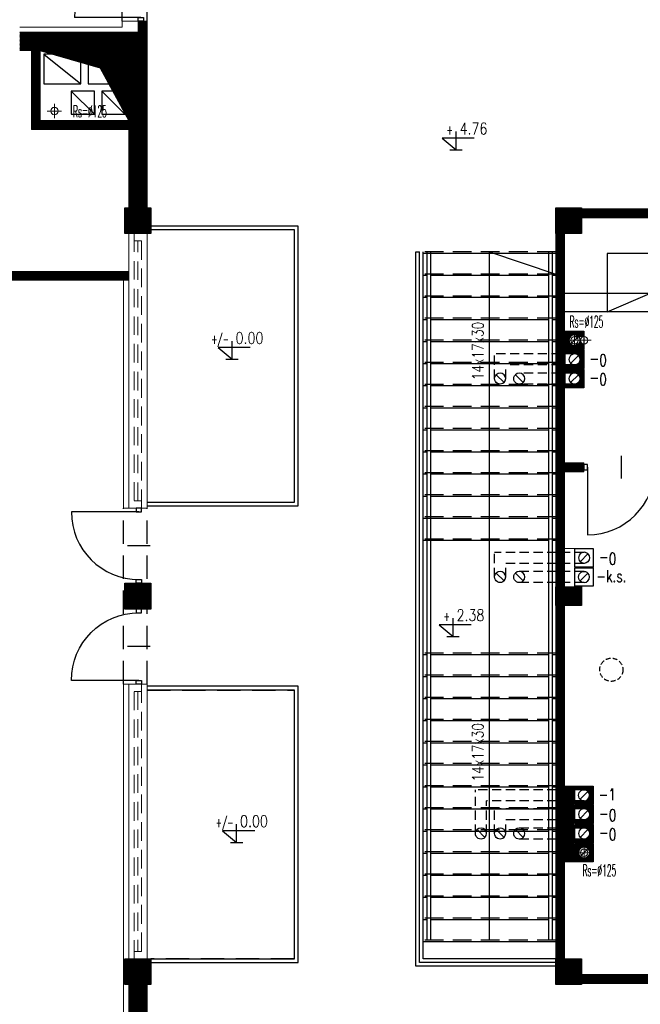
# Model space of a CAD drawing. Header units: inches. Extents: x 27484 to 71626, y -45113 to 39.
# Tile 175 of 256: x 32884 to 33727, y -24969 to -23632. Entities that reach past the tile are written whole.
import ezdxf
from ezdxf.enums import TextEntityAlignment as Align

# ---------------------------------------------------------------- set-up
doc = ezdxf.new("R2010")
doc.units = ezdxf.units.IN
doc.header["$LTSCALE"] = 50
doc.header["$MEASUREMENT"] = 0
for name, pattern in [('DASHED', [0.75, 0.5, -0.25]), ('DASHED2', [9.525, 6.35, -3.175]), ('HIDDEN', [0.375, 0.25, -0.125])]:
    doc.linetypes.add(name, pattern=pattern)
for name, color, linetype in [('0-KOTEW-POZ', 7, 'Continuous'), ('A-rdzenie zelbetowe', 6, 'Continuous'), ('B-IKS', 4, 'Continuous'), ('B-IWE', 2, 'Continuous'), ('B-IWE-KAN', 7, 'Continuous'), ('KOTEW-POZ-OPIS', 2, 'Continuous'), ('KOTEW-POZ-OPIS1', 7, 'Continuous'), ('przebicia', 252, 'Continuous'), ('przebicia w scianach', 2, 'HIDDEN'), ('R-MET-IWE', 2, 'Continuous'), ('R-MET-POZ', 7, 'Continuous'), ('R-MET-POZ-OPIS', 2, 'Continuous'), ('rz_wentylacja', 10, 'Continuous'), ('S-DRZ-', 7, 'Continuous'), ('S-DRZ-O', 7, 'Continuous'), ('S-DRZ-SKRZYD', 5, 'Continuous'), ('S-DRZ-WEGAR', 7, 'Continuous')]:
    doc.layers.add(name, color=color, linetype=linetype)
for name, color, linetype, lineweight in [('0-OPISY', 165, 'Continuous', 18), ('A-PRZERYW', 7, 'DASHED2', 18), ('A-SCIANY', 5, 'Continuous', 18), ('A-SLUSARKA', 4, 'Continuous', 13), ('A-WID', 1, 'Continuous', 9), ('A-ść. istn.', 8, 'Continuous', 0), ('B-IWE-KS', 7, 'Continuous', 20), ('mat', 7, 'Continuous', 9), ('R-MET-DRZ', 7, 'Continuous', 15)]:
    doc.layers.add(name, color=color, linetype=linetype, lineweight=lineweight)
doc.styles.add('MET_POZ', font='SIMPLEX')
doc.styles.get("Standard").update_dxf_attribs({"font": 'romans.shx'})
doc.styles.add('TOM', font='simplex.shx', dxfattribs={"width": 0.8, "height": 50})
pattern_1 = [(45, (31560.1443, -34930.5661), (-0.88388348, 0.88388348), [])]

# ---------------------------------------------------------------- blocks, each defined once
blk = doc.blocks.new('M-POZ10')
at = {"layer": '0-KOTEW-POZ'}
blk.add_line((-0.133, 0), (0.133, 0), dxfattribs=at)
blk.add_lwpolyline([(0.392, 0.253), (-0.3, 0.253), (0, 0), (0, 0.393)], dxfattribs=at)
at = {"layer": 'KOTEW-POZ-OPIS', "style": 'MET_POZ', "width": 0.6}
blk.add_attdef('+/-', text='', height=0.2, dxfattribs=at).set_placement((-0.068, 0.334), align=Align.RIGHT)
at = {"layer": 'KOTEW-POZ-OPIS', "style": 'MET_POZ', "width": 0.8}
blk.add_attdef('H', (0.075, 0.334), '', height=0.25, dxfattribs=at)
at = {"layer": 'KOTEW-POZ-OPIS1', "style": 'MET_POZ', "oblique": 5, "width": 0.8}
blk.add_attdef('TXT', text='', height=0.2, dxfattribs=at).set_placement((0.075, 0.629), align=Align.CENTER)
at = {"layer": 'KOTEW-POZ-OPIS1', "style": 'MET_POZ'}
blk.add_attdef('XH', (0.075, 0.031), '', height=0.2, dxfattribs=at)
blk = doc.blocks.new('D150')
at = {"layer": 'S-DRZ-'}
for centre, radius, start, end in [((-50, 0), 50, 270, 0), ((90, 0), 90, 180, 270)]:
    blk.add_arc(centre, radius, start, end, dxfattribs=at)
at = {"layer": 'S-DRZ-O'}
blk.add_line((0, 15.1), (0, -15.1), dxfattribs=at)
at = {"layer": 'S-DRZ-SKRZYD'}
for p, q in [((-50, 0), (-50, -50)), ((90, 0), (90, -90))]:
    blk.add_line(p, q, dxfattribs=at)
at = {"layer": 'S-DRZ-WEGAR'}
for points in [[(-50, -3.5), (-55, -3.5), (-55, 3.5), (-50, 3.5)], [(95, -3.5), (90, -3.5), (90, 3.5), (95, 3.5)]]:
    blk.add_lwpolyline(points, close=True, dxfattribs=at)
blk = doc.blocks.new('D90-L-DL')
at = {"layer": 'S-DRZ-'}
blk.add_arc((-45, 0), 90, 270, 0, dxfattribs=at)
at = {"layer": 'S-DRZ-O'}
blk.add_line((0, 15.1), (0, -15.1), dxfattribs=at)
at = {"layer": 'S-DRZ-SKRZYD'}
blk.add_line((-45, 0), (-45, -90), dxfattribs=at)
at = {"layer": 'S-DRZ-WEGAR'}
for points in [[(-50, -3.5), (-45, -3.5), (-45, 3.5), (-50, 3.5)], [(45, 3.5), (50, 3.5), (50, -3.5), (45, -3.5)]]:
    blk.add_lwpolyline(points, close=True, dxfattribs=at)
blk = doc.blocks.new('A$C07123322')
at = {"layer": 'A-SLUSARKA', "xscale": 1.020000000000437, "yscale": 1.020000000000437, "zscale": 1.020000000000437, "rotation": 270}
blk.add_blockref('D90-L-DL', (40.6, -45.9), dxfattribs=at)
blk = doc.blocks.new('IWE-KS')
at = {"layer": 'B-IWE-KS'}
for p, q in [((9.7, 0), (-9.7, 0)), ((0, -9.7), (0, 9.7))]:
    blk.add_line(p, q, dxfattribs=at)
blk.add_circle((0, 0), 5, dxfattribs=at)
at = {"layer": 'R-MET-IWE', "oblique": -180, "text_generation_flag": 6, "width": 0.464286}
blk.add_attdef('NR', text='', height=14.1, rotation=180, dxfattribs=at).set_placement((19.9, -0.1), align=Align.MIDDLE)
blk = doc.blocks.new('IWE0W')
at = {"layer": 'B-IWE-KAN'}
blk.add_lwpolyline([(0.854, 0.854, -1), (0.146, 0.146), (0.854, 0.854, 1), (0.146, 0.146)], format="xyb", dxfattribs=at)
blk = doc.blocks.new('IWE0W011')
at = {"layer": 'B-IWE'}
blk.add_lwpolyline([(0, 0), (25, 0), (25, 25), (0, 25), (0, 0)], dxfattribs=at)
at = {"xscale": 15, "yscale": 15, "zscale": 15}
blk.add_blockref('IWE0W', (5, 5), dxfattribs=at)
at = {"layer": 'R-MET-IWE', "width": 0.75}
blk.add_attdef('NR', text='', height=9.5, dxfattribs=at).set_placement((12.5, 37), align=Align.MIDDLE)

msp = doc.modelspace()

# ---------------------------------------------------------------- hatches: boundary and pattern name
at = {"layer": 'A-ść. istn.', "ltscale": 0.1}
h = msp.add_hatch(dxfattribs=at)
h.set_pattern_fill('ANSI31', color=256, scale=10)
h.set_pattern_definition(pattern_1)
h.paths.add_polyline_path([(33044.98246, -23661.46968), (33032.48246, -23661.46968), (33032.48246, -23673.96968), (33032.48246, -23793.96968), (33032.48246, -23887.46968), (33044.98246, -23887.46968)])
h.paths.add_polyline_path([(33044.98246, -23661.46968), (33044.98246, -23648.96968), (33032.48246, -23648.96968), (33032.48246, -23661.46968)])
h.paths.add_polyline_path([(33044.98246, -23661.46968), (33057.48246, -23661.46968), (33057.48246, -23633.96968), (33045.48246, -23633.96968), (33045.48246, -23648.96968), (33044.98246, -23648.96968)])
h.paths.add_polyline_path([(33044.98246, -23661.46968), (33044.98246, -23887.46968), (33057.48246, -23887.46968), (33057.48246, -23661.46968)])
h = msp.add_hatch(dxfattribs=at)
h.set_pattern_fill('ANSI31', color=256, scale=10)
h.set_pattern_definition(pattern_1)
h.paths.add_polyline_path([(32912.48246, -23648.96968), (32884.48246, -23648.96968), (32884.48246, -23661.46968), (32912.48246, -23661.46968)])
h.paths.add_polyline_path([(32912.48246, -23661.46968), (32884.48246, -23661.46968), (32884.48246, -23665.03968), (32884.48246, -23673.96968), (32900.48246, -23673.96968), (32900.48246, -23780.96968), (32929.85865, -23780.96968), (32928.28692, -23768.96968), (32912.48246, -23768.96968), (32912.48246, -23673.96968)])
h.paths.add_polyline_path([(33032.48246, -23648.96968), (32912.48246, -23648.96968), (32912.48246, -23661.46968), (33032.48246, -23661.46968)])
h.paths.add_polyline_path([(33032.48246, -23661.46968), (32912.48246, -23661.46968), (32912.48246, -23673.96968), (33032.48246, -23673.96968)])
h.paths.add_polyline_path([(33032.48246, -23768.96968), (32938.34268, -23768.96968), (32939.91028, -23780.96968), (33032.48246, -23780.96968)])
h.paths.add_polyline_path([(32938.34268, -23768.96968), (32928.28692, -23768.96968), (32929.85865, -23780.96968), (32939.91028, -23780.96968)])
h = msp.add_hatch(dxfattribs=at)
h.set_pattern_fill('ANSI31', color=256, scale=10)
h.set_pattern_definition(pattern_1)
h.paths.add_polyline_path([(33647.48246, -23888.96968), (33647.48246, -23900.96968), (33832.48246, -23900.96968), (33832.48246, -23868.46968), (33820.48246, -23868.46968), (33820.48246, -23888.96968)])
h = msp.add_hatch(dxfattribs=at)
h.set_pattern_fill('ANSI31', color=256, scale=10)
h.set_pattern_definition(pattern_1)
h.paths.add_polyline_path([(33027.48246, -24397.46968), (33062.48246, -24397.46968), (33062.48246, -24432.46968), (33027.48246, -24432.46968)])
h.paths.add_polyline_path([(33027.48246, -24907.46968), (33062.48246, -24907.46968), (33062.48246, -24942.46968), (33027.48246, -24942.46968)])
h.paths.add_polyline_path([(33027.48246, -23887.46968), (33062.48246, -23887.46968), (33062.48246, -23922.46968), (33027.48246, -23922.46968)])
h = msp.add_hatch(dxfattribs=at)
h.set_pattern_fill('ANSI31', color=256, scale=10)
h.set_pattern_definition(pattern_1)
h.paths.add_polyline_path([(33612.48246, -23887.46968), (33647.48246, -23887.46968), (33647.48246, -23922.46968), (33612.48246, -23922.46968)])
h = msp.add_hatch(dxfattribs=at)
h.set_pattern_fill('ANSI31', color=256, scale=10)
h.set_pattern_definition(pattern_1)
h.paths.add_polyline_path([(33624.48246, -24053.96968), (33612.48246, -24053.96968), (33612.48246, -24402.46968), (33624.48246, -24402.46968), (33624.48246, -24337.46968), (33624.48246, -24245.96968), (33624.98246, -24245.96968), (33624.98246, -24233.96968), (33624.48246, -24233.96968)])
h.paths.add_polyline_path([(33624.48246, -23922.46968), (33612.48246, -23922.46968), (33612.48246, -24028.96968), (33624.48246, -24028.96968)])
h = msp.add_hatch(dxfattribs=at)
h.set_pattern_fill('ANSI31', color=256, scale=10)
h.set_pattern_definition(pattern_1)
h.paths.add_polyline_path([(32384.98246, -23985.96968), (32384.98246, -23973.96968), (32257.48246, -23973.96968), (32257.48246, -23985.96968)])
h.paths.add_polyline_path([(33025.48246, -23985.96968), (33032.48246, -23985.96968), (33032.48246, -23973.96968), (32384.98246, -23973.96968), (32384.98246, -23985.96968)])
h = msp.add_hatch(dxfattribs=at)
h.set_pattern_fill('ANSI31', color=256, scale=10)
h.set_pattern_definition(pattern_1)
h.paths.add_polyline_path([(33624.48246, -24028.96968), (33612.48246, -24028.96968), (33612.48246, -24053.96968), (33624.48246, -24053.96968)])
edge = h.paths.add_edge_path()
edge.add_line((33650.48246, -24054.96968), (33625.48246, -24054.96968))
edge.add_line((33625.48246, -24054.96968), (33625.48246, -24079.96968))
edge.add_line((33625.48246, -24079.96968), (33650.48246, -24079.96968))
edge.add_line((33650.48246, -24079.96968), (33650.48246, -24072.44462))
edge.add_ellipse((33650.98246, -24067.46968), major_axis=(-3.53553, 3.53553), ratio=1, start_angle=405, end_angle=489.26082951, ccw=False)
edge.add_line((33645.98246, -24067.46968), (33645.48246, -24067.46968))
edge.add_arc((33637.98246, -24067.46968), 7.5, -135, 0, ccw=False)
edge.add_arc((33637.98246, -24067.46968), 7.5, 45, 225, ccw=False)
edge.add_arc((33637.98246, -24067.46968), 7.5, 42.00782174, 45, ccw=False)
edge.add_line((33643.55536, -24062.45044), (33650.48246, -24062.45044))
edge.add_line((33650.48246, -24062.45044), (33650.48246, -24054.96968))
h.paths.add_polyline_path([(33650.48246, -24080.96968), (33637.48246, -24080.96968), (33637.48246, -24085.96968), (33637.98246, -24085.96968, -0.1989123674), (33643.28576, -24088.16638, -0.6681786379), (33637.98246, -24100.96968), (33637.48246, -24100.96968), (33637.48246, -24105.96968), (33650.48246, -24105.96968)])
h.paths.add_polyline_path([(33637.48246, -24080.96968), (33625.48246, -24080.96968), (33625.48246, -24085.96968), (33637.48246, -24085.96968)])
h.paths.add_polyline_path([(33637.48246, -24100.96968), (33625.48246, -24100.96968), (33625.48246, -24105.96968), (33637.48246, -24105.96968)])
h.paths.add_polyline_path([(33637.48246, -24106.96968), (33625.48246, -24106.96968), (33625.48246, -24111.96968), (33637.48246, -24111.96968)])
h.paths.add_polyline_path([(33650.48246, -24106.96968), (33637.48246, -24106.96968), (33637.48246, -24111.96968), (33637.98246, -24111.96968, -0.1989123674), (33643.28576, -24114.16638, -0.6681786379), (33637.98246, -24126.96968), (33637.48246, -24126.96968), (33637.48246, -24131.96968), (33650.48246, -24131.96968)])
h.paths.add_polyline_path([(33637.48246, -24126.96968), (33625.48246, -24126.96968), (33625.48246, -24131.96968), (33637.48246, -24131.96968)])
h = msp.add_hatch(dxfattribs=at)
h.set_pattern_fill('ANSI31', color=256, scale=10)
h.set_pattern_definition(pattern_1)
h.paths.add_polyline_path([(33637.48246, -24233.96968), (33624.98246, -24233.96968), (33624.98246, -24245.96968), (33637.48246, -24245.96968)])
h.paths.add_polyline_path([(33650.48246, -24233.96968), (33637.48246, -24233.96968), (33637.48246, -24245.96968), (33650.48246, -24245.96968)])
h.paths.add_polyline_path([(34014.98246, -24217.17377), (34013.82503, -24216.96968), (34002.48246, -24216.96968), (34002.48246, -24233.96968), (33752.48246, -24233.96968), (33752.48246, -24245.96968), (34002.48246, -24245.96968), (34002.48246, -24274.96968), (34014.98246, -24272.76559)])
h.paths.add_polyline_path([(34027.48246, -24219.37785), (34014.98246, -24217.17377), (34014.98246, -24272.76559), (34027.48246, -24270.56151)])
h.paths.add_polyline_path([(34014.98246, -24053.96968), (34002.48246, -24053.96968), (34002.48246, -24070.96968), (34014.98246, -24070.96968)])
h.paths.add_polyline_path([(34027.48246, -24053.96968), (34014.98246, -24053.96968), (34014.98246, -24070.96968), (34027.48246, -24070.96968)])
h.paths.add_polyline_path([(34014.98246, -24070.96968), (34002.48246, -24070.96968), (34002.48246, -24096.96968), (34014.98246, -24096.96968)])
h.paths.add_polyline_path([(34027.48246, -24070.96968), (34014.98246, -24070.96968), (34014.98246, -24096.96968), (34027.48246, -24096.96968)])
h.paths.add_polyline_path([(34027.48246, -24096.96968), (34014.98246, -24096.96968), (34014.98246, -24132.76559), (34027.48246, -24130.56151)])
h.paths.add_polyline_path([(34014.98246, -24096.96968), (34002.48246, -24096.96968), (34002.48246, -24134.96968), (34014.98246, -24132.76559)])
h = msp.add_hatch(dxfattribs=at)
h.set_pattern_fill('ANSI31', color=256, scale=10)
h.set_pattern_definition(pattern_1)
h.paths.add_polyline_path([(33612.48246, -24402.46968), (33647.48246, -24402.46968), (33647.48246, -24427.46968), (33612.48246, -24427.46968)])
h = msp.add_hatch(dxfattribs=at)
h.set_pattern_fill('ANSI31', color=256, scale=10)
h.set_pattern_definition(pattern_1)
h.paths.add_polyline_path([(33624.48246, -24492.46968), (33624.48246, -24427.46968), (33612.48246, -24427.46968), (33612.48246, -24800.96968), (33624.48246, -24800.96968)])
h.paths.add_polyline_path([(33820.48246, -25168.46968), (33827.48246, -25168.46968), (33827.48246, -25110.96968), (33832.48246, -25110.96968), (33832.48246, -25098.96968), (33832.48246, -25063.46968), (33820.48246, -25063.46968)])
h.paths.add_polyline_path([(33827.48246, -25168.46968), (33820.48246, -25168.46968), (33820.48246, -25187.96968), (34014.98246, -25187.96968), (34014.98246, -25180.96968), (34002.48246, -25180.96968), (33827.48246, -25180.96968)])
h.paths.add_polyline_path([(34027.48246, -25187.96968), (34027.48246, -25180.96968), (34014.98246, -25180.96968), (34014.98246, -25187.96968)])
h.paths.add_polyline_path([(34152.48246, -25180.96968), (34152.48246, -25187.96968), (34554.98246, -25187.96968), (34554.98246, -25180.96968)])
h.paths.add_polyline_path([(33612.48246, -24907.46968), (33624.48246, -24907.46968), (33624.48246, -24800.96968), (33612.48246, -24800.96968)])
h = msp.add_hatch(dxfattribs=at)
h.set_pattern_fill('ANSI31', color=256, scale=10)
h.set_pattern_definition(pattern_1)
h.paths.add_polyline_path([(33637.48246, -24672.96968), (33624.98246, -24672.96968), (33624.98246, -24677.96968), (33637.48246, -24677.96968)])
h.paths.add_polyline_path([(33637.48246, -24677.96968), (33624.98246, -24677.96968), (33624.98246, -24692.96968), (33637.48246, -24692.96968)])
h.paths.add_polyline_path([(33637.48246, -24692.96968), (33624.98246, -24692.96968), (33624.98246, -24703.96968), (33637.48246, -24703.96968)])
h.paths.add_polyline_path([(33637.48246, -24703.96968), (33624.98246, -24703.96968), (33624.98246, -24718.96968), (33637.48246, -24718.96968)])
h.paths.add_polyline_path([(33637.48246, -24718.96968), (33624.98246, -24718.96968), (33624.98246, -24729.96968), (33637.48246, -24729.96968)])
h.paths.add_polyline_path([(33637.48246, -24729.96968), (33624.98246, -24729.96968), (33624.98246, -24744.96968), (33637.48246, -24744.96968)])
h.paths.add_polyline_path([(33637.48246, -24744.96968), (33624.98246, -24744.96968), (33624.98246, -24775.96968), (33637.48246, -24775.96968)])
h = msp.add_hatch(dxfattribs=at)
h.set_pattern_fill('ANSI31', color=256, scale=10)
h.set_pattern_definition(pattern_1)
h.paths.add_polyline_path([(33663.48246, -24672.96968), (33638.48246, -24672.96968), (33638.48246, -24677.96968), (33650.98246, -24677.96968, -0.1989123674), (33656.28576, -24680.16638, -0.6681786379), (33650.98246, -24692.96968), (33638.48246, -24692.96968), (33638.48246, -24697.96968), (33663.48246, -24697.96968)])
h.paths.add_polyline_path([(33663.48246, -24698.96968), (33638.48246, -24698.96968), (33638.48246, -24703.96968), (33650.98246, -24703.96968, -0.1989123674), (33656.28576, -24706.16638, -0.6681786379), (33650.98246, -24718.96968), (33638.48246, -24718.96968), (33638.48246, -24723.96968), (33663.48246, -24723.96968)])
h.paths.add_polyline_path([(33663.48246, -24724.96968), (33638.48246, -24724.96968), (33638.48246, -24729.96968), (33650.98246, -24729.96968, -0.1989123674), (33656.28576, -24732.16638, -0.6681786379), (33650.98246, -24744.96968), (33638.48246, -24744.96968), (33638.48246, -24749.96968), (33663.48246, -24749.96968)])
h.paths.add_polyline_path([(33663.48246, -24750.96968), (33638.48246, -24750.96968), (33638.48246, -24775.96968), (33663.48246, -24775.96968)])
h.paths.add_polyline_path([(33645.67916, -24768.77298, -1), (33656.28576, -24758.16638, -1)], flags=16)
edge = h.paths.add_edge_path(flags=0)
edge.add_ellipse((33650.98246, -24763.46968), major_axis=(-3.53553, 3.53553), ratio=1, start_angle=495, end_angle=585, ccw=False)
edge.add_ellipse((33650.98246, -24763.46968), major_axis=(-3.53553, 3.53553), ratio=1, start_angle=405, end_angle=495, ccw=False)
edge.add_ellipse((33650.98246, -24763.46968), major_axis=(-3.53553, 3.53553), ratio=1, start_angle=315, end_angle=405, ccw=False)
edge.add_ellipse((33650.98246, -24763.46968), major_axis=(-3.53553, 3.53553), ratio=1, start_angle=225, end_angle=315, ccw=False)
h = msp.add_hatch(dxfattribs=at)
h.set_pattern_fill('ANSI31', color=256, scale=10)
h.set_pattern_definition(pattern_1)
h.paths.add_polyline_path([(33612.48246, -24907.46968), (33647.48246, -24907.46968), (33647.48246, -24942.46968), (33612.48246, -24942.46968)])
h = msp.add_hatch(dxfattribs=at)
h.set_pattern_fill('ANSI31', color=256, scale=10)
h.set_pattern_definition(pattern_1)
h.paths.add_polyline_path([(33647.48246, -24928.96968), (33647.48246, -24940.96968), (33820.48246, -24940.96968), (33820.48246, -24961.46968), (33832.48246, -24961.46968), (33832.48246, -24928.96968)])
h = msp.add_hatch(dxfattribs=at)
h.set_pattern_fill('ANSI31', color=256, scale=10)
h.set_pattern_definition(pattern_1)
h.paths.add_polyline_path([(33032.48246, -25034.96968), (33044.98246, -25034.96968), (33044.98246, -24942.46968), (33032.48246, -24942.46968)])
h.paths.add_polyline_path([(33044.98246, -25034.96968), (33057.48246, -25034.96968), (33057.48246, -24942.46968), (33044.98246, -24942.46968)])
h.paths.add_polyline_path([(33032.48246, -25168.46968), (33044.98246, -25168.46968), (33044.98246, -25034.96968), (33032.48246, -25034.96968)])
h.paths.add_polyline_path([(33057.48246, -25034.96968), (33044.98246, -25034.96968), (33044.98246, -25168.46968), (33057.48246, -25168.46968)])
h.paths.add_polyline_path([(33032.48246, -25235.56675), (33044.98246, -25235.56675), (33044.98246, -25168.46968), (33032.48246, -25168.46968)])
h.paths.add_polyline_path([(33044.98246, -25235.56675), (33057.48246, -25235.56675), (33057.48246, -25168.46968), (33044.98246, -25168.46968)])
h.paths.add_polyline_path([(33032.48246, -25350.96968), (33044.98246, -25350.96968), (33044.98246, -25235.56675), (33032.48246, -25235.56675)])
h.paths.add_polyline_path([(33044.98246, -25350.96968), (33057.48246, -25350.96968), (33057.48246, -25235.56675), (33044.98246, -25235.56675)])
at = {"layer": 'przebicia', "ltscale": 0.1}
h = msp.add_hatch(dxfattribs=at)
h.set_pattern_fill('ANSI31', color=256, style=0)
h.set_pattern_definition([(45, (-4e-10, 8897.09639), (-0.08838834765, 0.08838834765), [])])
h.paths.add_polyline_path([(32967.48246, -23689.86343), (32967.48246, -23678.96968), (32929.78487, -23678.96968)], flags=17)
h.paths.add_polyline_path([(32912.48246, -23673.96968), (32929.78487, -23678.96968), (32967.48246, -23678.96968), (32967.48246, -23689.86343), (32977.48246, -23692.7532), (32977.48246, -23678.96968), (33027.48246, -23678.96968), (33027.48246, -23718.96968), (33005.32743, -23718.96968), (33010.75843, -23728.96968), (33027.48246, -23728.96968), (33027.48246, -23759.76328), (33032.48246, -23768.96968), (33032.48246, -23673.96968)])
h.paths.add_polyline_path([(32993.62228, -23697.41724), (33005.32743, -23718.96968), (33027.48246, -23718.96968), (32977.48246, -23678.96968), (32977.48246, -23692.7532)], flags=17)
h.paths.add_polyline_path([(33027.48246, -23718.96968), (33027.48246, -23678.96968), (32977.48246, -23678.96968)], flags=16)
h.paths.add_polyline_path([(33010.75843, -23728.96968), (33027.48246, -23759.76328), (33027.48246, -23728.96968)], flags=17)

# ---------------------------------------------------------------- linework, layer by layer
at = {"layer": 'A-PRZERYW', "lineweight": -3, "ltscale": 0.1}
for p, q in [((33023.48246, -23633.96968), (33023.48246, -23483.96968)), ((33057.48246, -23633.96968), (33057.48246, -23483.96968)), ((33257.48246, -23917.46968), (33062.48246, -23917.46968)), ((33257.48246, -24287.46968), (33257.48246, -23917.46968)), ((33057.48246, -24287.46968), (33257.48246, -24287.46968)), ((33025.48246, -24534.46968), (33025.48246, -24295.46968)), ((33057.48246, -24534.46968), (33057.48246, -24295.46968)), ((33057.48246, -24542.46968), (33257.48246, -24542.46968)), ((33257.48246, -24907.46968), (33257.48246, -24542.46968)), ((33257.48246, -24907.46968), (33062.48246, -24907.46968))]:
    msp.add_line(p, q, dxfattribs=at)
at = {"layer": 'A-rdzenie zelbetowe', "ltscale": 0.1}
for points in [[(33027.48246, -23887.46968), (33062.48246, -23887.46968), (33062.48246, -23922.46968), (33027.48246, -23922.46968)], [(33027.48246, -24397.46968), (33062.48246, -24397.46968), (33062.48246, -24432.46968), (33027.48246, -24432.46968)], [(33612.48246, -24402.46968), (33647.48246, -24402.46968), (33647.48246, -24427.46968), (33612.48246, -24427.46968)], [(33027.48246, -24907.46968), (33062.48246, -24907.46968), (33062.48246, -24942.46968), (33027.48246, -24942.46968)]]:
    msp.add_lwpolyline(points, close=True, dxfattribs=at)
at = {"layer": 'A-rdzenie zelbetowe', "ltscale": 3}
for points in [[(33612.48246, -23887.46968), (33647.48246, -23887.46968), (33647.48246, -23922.46968), (33612.48246, -23922.46968)], [(33612.48246, -24907.46968), (33647.48246, -24907.46968), (33647.48246, -24942.46968), (33612.48246, -24942.46968)]]:
    msp.add_lwpolyline(points, close=True, dxfattribs=at)
at = {"layer": 'A-SCIANY'}
msp.add_line((32884.48246, -23641.96968), (33023.48246, -23641.96968), dxfattribs=at)
at = {"layer": 'A-SCIANY', "ltscale": 3}
for p, q in [((33057.48246, -23633.96968), (33023.48246, -23633.96968)), ((33023.48246, -23633.96968), (33023.48246, -23641.96968)), ((33057.48246, -23887.46968), (33057.48246, -23633.96968)), ((32884.48246, -23673.96968), (32900.48246, -23673.96968)), ((32900.48246, -23780.96968), (32900.48246, -23673.96968)), ((32912.48246, -23673.96968), (33032.48246, -23673.96968)), ((32912.48246, -23768.96968), (32912.48246, -23673.96968)), ((33032.48246, -23768.96968), (33032.48246, -23673.96968)), ((32912.48246, -23768.96968), (33032.48246, -23768.96968)), ((32900.48246, -23780.96968), (33032.48246, -23780.96968)), ((33032.48246, -23887.46968), (33032.48246, -23780.96968)), ((33647.48246, -23900.96968), (33885.48246, -23900.96968)), ((33032.48246, -23973.96968), (33032.48246, -23922.46968)), ((33057.48246, -24295.46968), (33057.48246, -23922.46968)), ((33624.48246, -24054.96968), (33624.48246, -23922.46968)), ((33032.48246, -23973.96968), (32257.48246, -23973.96968)), ((33025.48246, -23985.96968), (32264.48246, -23985.96968)), ((33025.48246, -24295.46968), (33025.48246, -23985.96968)), ((33624.48246, -24233.96968), (33624.48246, -24131.96968)), ((33624.48246, -24233.96968), (33650.48246, -24233.96968)), ((33650.48246, -24245.96968), (33650.48246, -24233.96968)), ((33057.48246, -24295.46968), (33025.48246, -24295.46968)), ((33057.48246, -24534.46968), (33025.48246, -24534.46968)), ((33025.48246, -25002.46968), (33025.48246, -24534.46968)), ((33057.48246, -24907.46968), (33057.48246, -24534.46968)), ((33624.48246, -24672.96968), (33624.48246, -24676.46968)), ((33624.48246, -24907.46968), (33624.48246, -24775.96968)), ((34002.48246, -24928.96968), (33647.48246, -24928.96968)), ((33057.48246, -25560.96968), (33057.48246, -24942.46968))]:
    msp.add_line(p, q, dxfattribs=at)
for points in [[(33032.48246, -23922.46968), (33027.48246, -23922.46968), (33027.48246, -23887.46968), (33032.48246, -23887.46968)], [(33057.48246, -23887.46968), (33062.48246, -23887.46968), (33062.48246, -23922.46968), (33057.48246, -23922.46968)], [(33612.48246, -23887.46968), (33647.48246, -23887.46968), (33647.48246, -23888.96968), (33820.48246, -23888.96968)], [(33612.48246, -24942.46968), (33612.48246, -23887.46968)], [(33647.48246, -23900.96968), (33647.48246, -23922.46968), (33624.48246, -23922.46968)], [(33624.48246, -24054.96968), (33650.48246, -24054.96968), (33650.48246, -24131.96968), (33624.48246, -24131.96968)], [(33624.48246, -24350.46968), (33624.48246, -24337.46968), (33624.48246, -24337.46968), (33624.48246, -24245.96968), (33650.48246, -24245.96968)], [(33647.48246, -24401.46968), (33663.48246, -24401.46968), (33663.48246, -24350.46968), (33624.48246, -24350.46968)], [(33647.48246, -24401.46968), (33647.48246, -24401.46968), (33647.48246, -24427.46968), (33624.48246, -24427.46968)], [(33624.48246, -24672.96968), (33624.48246, -24492.46968), (33624.48246, -24492.46968), (33624.48246, -24427.46968)], [(33624.48246, -24672.96968), (33663.48246, -24672.96968), (33663.48246, -24775.96968), (33624.48246, -24775.96968)], [(33624.48246, -24907.46968), (33624.48246, -24775.96968)], [(33032.48246, -24942.46968), (33027.48246, -24942.46968), (33027.48246, -24907.46968), (33032.48246, -24907.46968)], [(33057.48246, -24907.46968), (33062.48246, -24907.46968), (33062.48246, -24942.46968), (33057.48246, -24942.46968)], [(33624.48246, -24907.46968), (33647.48246, -24907.46968), (33647.48246, -24928.96968)], [(33647.48246, -24940.96968), (33647.48246, -24942.46968), (33612.48246, -24942.46968)], [(33820.48246, -24940.96968), (33647.48246, -24940.96968)]]:
    msp.add_lwpolyline(points, dxfattribs=at)
msp.add_lwpolyline([(33027.48246, -24397.46968), (33062.48246, -24397.46968), (33062.48246, -24432.46968), (33027.48246, -24432.46968)], close=True, dxfattribs=at)
at = {"layer": 'A-SLUSARKA', "linetype": 'DASHED'}
for points in [[(33039.98246, -23922.46968), (33039.98246, -24295.46968), (33049.98246, -24295.46968), (33049.98246, -23922.46968), (33039.98246, -23922.46968), (33039.98246, -23932.46968), (33049.98246, -23932.46968), (33049.98246, -24285.46968), (33039.98246, -24285.46968), (33044.98246, -24285.46968), (33044.98246, -23932.46968), (33044.98246, -23932.46968), (33044.98246, -23932.46968), (33044.98246, -23932.46968)], [(33039.98246, -24907.46968), (33039.98246, -24534.46968), (33049.98246, -24534.46968), (33049.98246, -24907.46968), (33039.98246, -24907.46968), (33039.98246, -24897.46968), (33049.98246, -24897.46968), (33049.98246, -24544.46968), (33039.98246, -24544.46968), (33044.98246, -24544.46968), (33044.98246, -24897.46968), (33044.98246, -24897.46968), (33044.98246, -24897.46968), (33044.98246, -24897.46968)]]:
    msp.add_lwpolyline(points, dxfattribs=at)
at = {"layer": 'A-WID', "lineweight": -2}
for p, q in [((32917.48246, -23678.96968), (32967.48246, -23718.96968)), ((32977.48246, -23678.96968), (33027.48246, -23718.96968)), ((32954.48246, -23728.96968), (32985.98246, -23760.46968)), ((32995.98246, -23728.96968), (33027.48246, -23760.46968)), ((33422.48246, -24917.46968), (33422.48246, -23947.46968)), ((33422.48246, -23947.46968), (33427.48246, -23947.46968)), ((33427.48246, -24912.46968), (33427.48246, -23947.46968)), ((33432.48246, -24907.46968), (33432.48246, -23947.46968)), ((33612.48246, -23949.46968), (33432.48246, -23949.46968)), ((33437.48246, -23947.46968), (33437.48246, -24882.46968)), ((33442.48246, -23947.46968), (33442.48246, -24882.46968)), ((33602.48246, -23947.46968), (33602.48246, -24882.46968)), ((33607.48246, -23947.46968), (33607.48246, -24882.46968)), ((33437.48246, -23979.46968), (33432.48246, -23979.46968)), ((33602.48246, -23979.46968), (33442.48246, -23979.46968)), ((33612.48246, -23979.46968), (33607.48246, -23979.46968)), ((33740.48246, -24003.96968), (33624.48246, -24003.96968)), ((33437.48246, -24009.46968), (33432.48246, -24009.46968)), ((33602.48246, -24009.46968), (33442.48246, -24009.46968)), ((33612.48246, -24009.46968), (33607.48246, -24009.46968)), ((33852.48246, -24028.96968), (33624.48246, -24028.96968)), ((33437.48246, -24039.46968), (33432.48246, -24039.46968)), ((33602.48246, -24039.46968), (33442.48246, -24039.46968)), ((33612.48246, -24039.46968), (33607.48246, -24039.46968)), ((33437.48246, -24069.46968), (33432.48246, -24069.46968)), ((33602.48246, -24069.46968), (33442.48246, -24069.46968)), ((33612.48246, -24069.46968), (33607.48246, -24069.46968)), ((33437.48246, -24099.46968), (33432.48246, -24099.46968)), ((33602.48246, -24099.46968), (33442.48246, -24099.46968)), ((33612.48246, -24099.46968), (33607.48246, -24099.46968)), ((33437.48246, -24129.46968), (33432.48246, -24129.46968)), ((33602.48246, -24129.46968), (33442.48246, -24129.46968)), ((33612.48246, -24129.46968), (33607.48246, -24129.46968)), ((33437.48246, -24159.46968), (33432.48246, -24159.46968)), ((33602.48246, -24159.46968), (33442.48246, -24159.46968)), ((33612.48246, -24159.46968), (33607.48246, -24159.46968)), ((33437.48246, -24189.46968), (33432.48246, -24189.46968)), ((33602.48246, -24189.46968), (33442.48246, -24189.46968)), ((33612.48246, -24189.46968), (33607.48246, -24189.46968)), ((33437.48246, -24219.46968), (33432.48246, -24219.46968)), ((33602.48246, -24219.46968), (33442.48246, -24219.46968)), ((33612.48246, -24219.46968), (33607.48246, -24219.46968)), ((33437.48246, -24249.46968), (33432.48246, -24249.46968)), ((33602.48246, -24249.46968), (33442.48246, -24249.46968)), ((33612.48246, -24249.46968), (33607.48246, -24249.46968)), ((33437.48246, -24279.46968), (33432.48246, -24279.46968)), ((33602.48246, -24279.46968), (33442.48246, -24279.46968)), ((33612.48246, -24279.46968), (33607.48246, -24279.46968)), ((33602.48246, -24309.46968), (33432.48246, -24309.46968)), ((33612.48246, -24309.46968), (33607.48246, -24309.46968)), ((33602.48246, -24339.46968), (33432.48246, -24339.46968)), ((33612.48246, -24339.46968), (33607.48246, -24339.46968)), ((33437.48246, -24494.46968), (33432.48246, -24494.46968)), ((33602.48246, -24494.46968), (33442.48246, -24494.46968)), ((33612.48246, -24494.46968), (33607.48246, -24494.46968)), ((33437.48246, -24524.46968), (33432.48246, -24524.46968)), ((33602.48246, -24524.46968), (33442.48246, -24524.46968)), ((33612.48246, -24524.46968), (33607.48246, -24524.46968)), ((33437.48246, -24554.46968), (33432.48246, -24554.46968)), ((33602.48246, -24554.46968), (33442.48246, -24554.46968)), ((33612.48246, -24554.46968), (33607.48246, -24554.46968)), ((33437.48246, -24584.46968), (33432.48246, -24584.46968)), ((33602.48246, -24584.46968), (33442.48246, -24584.46968)), ((33612.48246, -24584.46968), (33607.48246, -24584.46968)), ((33437.48246, -24614.46968), (33432.48246, -24614.46968)), ((33602.48246, -24614.46968), (33442.48246, -24614.46968)), ((33612.48246, -24614.46968), (33607.48246, -24614.46968)), ((33437.48246, -24644.46968), (33432.48246, -24644.46968)), ((33602.48246, -24644.46968), (33442.48246, -24644.46968)), ((33612.48246, -24644.46968), (33607.48246, -24644.46968)), ((33437.48246, -24674.46968), (33432.48246, -24674.46968)), ((33602.48246, -24674.46968), (33442.48246, -24674.46968)), ((33612.48246, -24674.46968), (33607.48246, -24674.46968)), ((33437.48246, -24704.46968), (33432.48246, -24704.46968)), ((33602.48246, -24704.46968), (33442.48246, -24704.46968)), ((33612.48246, -24704.46968), (33607.48246, -24704.46968)), ((33437.48246, -24734.46968), (33432.48246, -24734.46968)), ((33602.48246, -24734.46968), (33442.48246, -24734.46968)), ((33612.48246, -24734.46968), (33607.48246, -24734.46968)), ((33437.48246, -24764.46968), (33432.48246, -24764.46968)), ((33602.48246, -24764.46968), (33442.48246, -24764.46968)), ((33612.48246, -24764.46968), (33607.48246, -24764.46968)), ((33437.48246, -24794.46968), (33432.48246, -24794.46968)), ((33602.48246, -24794.46968), (33442.48246, -24794.46968)), ((33612.48246, -24794.46968), (33607.48246, -24794.46968)), ((33437.48246, -24824.46968), (33432.48246, -24824.46968)), ((33602.48246, -24824.46968), (33442.48246, -24824.46968)), ((33612.48246, -24824.46968), (33607.48246, -24824.46968)), ((33437.48246, -24854.46968), (33432.48246, -24854.46968)), ((33602.48246, -24854.46968), (33442.48246, -24854.46968)), ((33612.48246, -24854.46968), (33607.48246, -24854.46968)), ((33612.48246, -24884.46968), (33432.48246, -24884.46968)), ((33612.48246, -24912.46968), (33427.48246, -24912.46968)), ((33612.48246, -24907.46968), (33432.48246, -24907.46968)), ((33612.48246, -24917.46968), (33422.48246, -24917.46968))]:
    msp.add_line(p, q, dxfattribs=at)
at = {"layer": 'A-WID', "linetype": 'DASHED2', "lineweight": -2, "ltscale": 0.08}
for p, q in [((33612.48246, -23947.46968), (33432.48246, -23947.46968)), ((33612.48246, -23977.46968), (33432.48246, -23977.46968)), ((33612.48246, -24007.46968), (33432.48246, -24007.46968)), ((33612.48246, -24037.46968), (33432.48246, -24037.46968)), ((33612.48246, -24067.46968), (33432.48246, -24067.46968)), ((33612.48246, -24097.46968), (33432.48246, -24097.46968)), ((33612.48246, -24127.46968), (33432.48246, -24127.46968)), ((33612.48246, -24157.46968), (33432.48246, -24157.46968)), ((33612.48246, -24187.46968), (33432.48246, -24187.46968)), ((33612.48246, -24217.46968), (33432.48246, -24217.46968)), ((33612.48246, -24247.46968), (33432.48246, -24247.46968)), ((33612.48246, -24277.46968), (33432.48246, -24277.46968)), ((33612.48246, -24307.46968), (33432.48246, -24307.46968)), ((33612.48246, -24337.46968), (33432.48246, -24337.46968)), ((33612.48246, -24492.46968), (33432.48246, -24492.46968)), ((33612.48246, -24522.46968), (33432.48246, -24522.46968)), ((33612.48246, -24552.46968), (33432.48246, -24552.46968)), ((33612.48246, -24582.46968), (33432.48246, -24582.46968)), ((33612.48246, -24612.46968), (33432.48246, -24612.46968)), ((33612.48246, -24642.46968), (33432.48246, -24642.46968)), ((33612.48246, -24672.46968), (33432.48246, -24672.46968)), ((33612.48246, -24702.46968), (33432.48246, -24702.46968)), ((33612.48246, -24732.46968), (33432.48246, -24732.46968)), ((33612.48246, -24762.46968), (33432.48246, -24762.46968)), ((33612.48246, -24792.46968), (33432.48246, -24792.46968)), ((33612.48246, -24822.46968), (33432.48246, -24822.46968)), ((33612.48246, -24852.46968), (33432.48246, -24852.46968)), ((33612.48246, -24882.46968), (33432.48246, -24882.46968))]:
    msp.add_line(p, q, dxfattribs=at)
at = {"layer": 'A-WID', "lineweight": -2}
for points in [[(32917.48246, -23718.96968), (32967.48246, -23718.96968), (32967.48246, -23678.96968), (32917.48246, -23678.96968)], [(32977.48246, -23718.96968), (33027.48246, -23718.96968), (33027.48246, -23678.96968), (32977.48246, -23678.96968)], [(32954.48246, -23728.96968), (32954.48246, -23760.46968), (32985.98246, -23760.46968), (32985.98246, -23728.96968)], [(32995.98246, -23728.96968), (32995.98246, -23760.46968), (33027.48246, -23760.46968), (33027.48246, -23728.96968)]]:
    msp.add_lwpolyline(points, close=True, dxfattribs=at)
for points in [[(33057.48246, -24292.46968), (33262.48246, -24292.46968), (33262.48246, -23912.46968), (33062.48246, -23912.46968)], [(33057.48246, -24287.46968), (33257.48246, -24287.46968), (33257.48246, -23917.46968), (33062.48246, -23917.46968)], [(33522.48246, -24882.46968), (33522.48246, -23947.46968), (33612.48246, -23977.46968)], [(33840.48246, -23949.46968), (33682.48246, -23949.46968), (33682.48246, -24028.96968), (33740.48246, -24003.96968)], [(33062.48246, -24912.46968), (33262.48246, -24912.46968), (33262.48246, -24537.46968), (33057.48246, -24537.46968)], [(33062.48246, -24907.46968), (33257.48246, -24907.46968), (33257.48246, -24542.46968), (33057.48246, -24542.46968)]]:
    msp.add_lwpolyline(points, dxfattribs=at)
at = {"layer": 'B-IKS', "linetype": 'DASHED2', "ltscale": 0.05}
for p, q in [((33650.98246, -24062.45044), (33637.98246, -24062.45044)), ((33650.98246, -24072.48892), (33637.98246, -24072.48892))]:
    msp.add_line(p, q, dxfattribs=at)
at = {"layer": 'mat'}
for p, q in [((33045.48246, -23633.96968), (33045.48246, -23648.96968)), ((33045.48246, -23648.96968), (32884.48246, -23648.96968)), ((33032.48246, -23768.96968), (33032.48246, -23780.96968))]:
    msp.add_line(p, q, dxfattribs=at)
at = {"layer": 'mat', "ltscale": 0.1}
for p, q in [((33032.48246, -23673.96968), (33032.48246, -23648.96968)), ((33032.48246, -23973.96968), (33032.48246, -24295.46968)), ((33025.48246, -23985.96968), (33032.48246, -23985.96968)), ((33624.48246, -24028.96968), (33612.48246, -24028.96968)), ((33624.48246, -24053.96968), (33612.48246, -24053.96968)), ((33624.48246, -24054.96968), (33624.48246, -24131.96968)), ((33624.48246, -24672.96968), (33624.48246, -24775.96968)), ((33624.48246, -24775.96968), (33612.48246, -24775.96968)), ((33624.98246, -24800.96968), (33612.48246, -24800.96968)), ((33032.48246, -25360.96968), (33032.48246, -24942.46968))]:
    msp.add_line(p, q, dxfattribs=at)
at = {"layer": 'mat', "ltscale": 3}
msp.add_line((33032.48246, -24907.46968), (33032.48246, -24534.46968), dxfattribs=at)
at = {"layer": 'mat'}
msp.add_lwpolyline([(33624.48246, -24402.46968), (33624.48246, -24350.46968)], dxfattribs=at)
at = {"layer": 'przebicia', "ltscale": 0.1}
msp.add_lwpolyline([(32912.48246, -23673.96968), (32993.62228, -23697.41724), (33032.48246, -23768.96968)], dxfattribs=at)
at = {"layer": 'przebicia w scianach', "ltscale": 0.5}
for p, q in [((32912.48246, -23673.96968), (32912.48246, -23648.96968)), ((33032.48246, -23673.96968), (33032.48246, -23648.96968))]:
    msp.add_line(p, q, dxfattribs=at)
at = {"layer": 'rz_wentylacja', "linetype": 'DASHED', "ltscale": 0.5}
for p, q in [((33637.98246, -24085.96968), (33529.48246, -24085.96968)), ((33529.48246, -24119.46968), (33529.48246, -24085.96968)), ((33637.98246, -24100.96968), (33544.48246, -24100.96968)), ((33544.48246, -24119.46968), (33544.48246, -24100.96968)), ((33637.98246, -24111.96968), (33562.98246, -24111.96968)), ((33637.98246, -24126.96968), (33562.98246, -24126.96968)), ((33650.98246, -24355.46968), (33529.48246, -24355.46968)), ((33529.48246, -24388.96968), (33529.48246, -24355.46968)), ((33650.98246, -24370.46968), (33544.48246, -24370.46968)), ((33544.48246, -24388.96968), (33544.48246, -24370.46968)), ((33650.98246, -24381.46968), (33562.98246, -24381.46968)), ((33650.98246, -24396.46968), (33562.98246, -24396.46968)), ((33503.48246, -24737.46968), (33503.48246, -24677.96968)), ((33650.98246, -24677.96968), (33503.48246, -24677.96968)), ((33518.48246, -24737.46968), (33518.48246, -24692.96968)), ((33650.98246, -24692.96968), (33518.48246, -24692.96968)), ((33650.98246, -24703.96968), (33529.48246, -24703.96968)), ((33529.48246, -24737.46968), (33529.48246, -24703.96968)), ((33650.98246, -24718.96968), (33544.48246, -24718.96968)), ((33544.48246, -24737.46968), (33544.48246, -24718.96968)), ((33650.98246, -24729.96968), (33562.98246, -24729.96968)), ((33650.98246, -24744.96968), (33562.98246, -24744.96968))]:
    msp.add_line(p, q, dxfattribs=at)
at = {"layer": 'rz_wentylacja', "linetype": 'DASHED2', "ltscale": 0.02}
msp.add_circle((33687.96095, -24514.96968), 15.75, dxfattribs=at)

# ---------------------------------------------------------------- block references
at = {"extrusion": (0, 0, -1), "xscale": 15, "yscale": 15, "zscale": -15, "rotation": 180}
for p in [(-33529.48246, -24111.96968), (-33555.48246, -24111.96968), (-33529.48246, -24381.46968), (-33555.48246, -24381.46968), (-33503.48246, -24729.96968), (-33529.48246, -24729.96968), (-33555.48246, -24729.96968)]:
    msp.add_blockref('IWE0W', p, dxfattribs=at)
at = {"layer": 'R-MET-DRZ'}
for name, p, rotation in [('D150', (33048.98246, -23538.96968), 269.9999999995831), ('A$C07123322', (33655.58246, -24280.54628), 90)]:
    msp.add_blockref(name, p, dxfattribs=dict(at, rotation=rotation))
at = {"layer": 'R-MET-DRZ', "extrusion": (0, 0, -1), "yscale": 1.019999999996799, "zscale": -1.019999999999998, "rotation": 90}
for p, xscale in [((-33046.41246, -24346.46968), -1.020000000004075), ((-33046.41246, -24483.46968), 1.020000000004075)]:
    msp.add_blockref('D90-L-DL', p, dxfattribs=dict(at, xscale=xscale))
at = {"layer": 'R-MET-IWE'}
ref = msp.add_blockref('IWE-KS', (32931.64815, -23756.06439), dxfattribs=dict(at, zscale=1.25))
ref.add_attrib('NR', 'Rs=%%c125', dxfattribs={"height": 16, "rotation": 180, "text_generation_flag": 6, "width": 0.464286}).set_placement((32979.86734, -23756.47396), align=Align.MIDDLE)
ref = msp.add_blockref('IWE-KS', (33650.98246, -24067.46968), dxfattribs=dict(at, zscale=1.25))
ref.add_attrib('NR', 'Rs=%%c125', dxfattribs={"height": 16, "rotation": 180, "text_generation_flag": 6, "width": 0.464286}).set_placement((33654.1463, -24042.21122), align=Align.MIDDLE)
at = {"layer": 'R-MET-IWE', "zscale": 1.25}
msp.add_blockref('IWE-KS', (33637.98246, -24067.46968), dxfattribs=at)
at = {"layer": 'R-MET-IWE'}
ref = msp.add_blockref('IWE-KS', (33650.98246, -24763.46968), dxfattribs=dict(at, zscale=1.25))
ref.add_attrib('NR', 'Rs=%%c125', dxfattribs={"height": 16, "rotation": 180, "text_generation_flag": 6, "width": 0.464286}).set_placement((33671.68603, -24787.5403), align=Align.MIDDLE)
at = {"layer": 'R-MET-POZ'}
ref = msp.add_blockref('M-POZ10', (33477.10826, -23808.78111), dxfattribs=dict(at, xscale=63, yscale=63, zscale=63, rotation=359.999999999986))
ref.add_attrib('+/-', '+', dxfattribs={"layer": 'R-MET-POZ-OPIS', "height": 12.6, "style": 'MET_POZ', "width": 0.6}).set_placement((33472.80418, -23787.74616), align=Align.RIGHT)
ref.add_attrib('H', '4.76', (33481.84378, -23787.74616), dxfattribs={"layer": 'R-MET-POZ-OPIS', "height": 15.75, "style": 'MET_POZ', "width": 0.8})
ref = msp.add_blockref('M-POZ10', (33172.93912, -24093.26677), dxfattribs=dict(at, xscale=63, yscale=63, zscale=63, rotation=359.9999999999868))
ref.add_attrib('+/-', '+/-', dxfattribs={"layer": 'R-MET-POZ-OPIS', "height": 12.6, "style": 'MET_POZ', "width": 0.6}).set_placement((33168.63504, -24072.23182), align=Align.RIGHT)
ref.add_attrib('H', '0.00', (33177.67464, -24072.23182), dxfattribs={"layer": 'R-MET-POZ-OPIS', "height": 15.75, "style": 'MET_POZ', "width": 0.8})
ref = msp.add_blockref('M-POZ10', (33472.97789, -24469.73675), dxfattribs=dict(at, xscale=63, yscale=63, zscale=63, rotation=359.999999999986))
ref.add_attrib('+/-', '+', dxfattribs={"layer": 'R-MET-POZ-OPIS', "height": 12.6, "style": 'MET_POZ', "width": 0.6}).set_placement((33468.67382, -24448.70181), align=Align.RIGHT)
ref.add_attrib('H', '2.38', (33477.71341, -24448.70181), dxfattribs={"layer": 'R-MET-POZ-OPIS', "height": 15.75, "style": 'MET_POZ', "width": 0.8})
ref = msp.add_blockref('M-POZ10', (33178.99396, -24749.61927), dxfattribs=dict(at, xscale=63, yscale=63, zscale=63, rotation=359.9999999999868))
ref.add_attrib('+/-', '+/-', dxfattribs={"layer": 'R-MET-POZ-OPIS', "height": 12.6, "style": 'MET_POZ', "width": 0.6}).set_placement((33174.68988, -24728.58432), align=Align.RIGHT)
ref.add_attrib('H', '0.00', (33183.72948, -24728.58432), dxfattribs={"layer": 'R-MET-POZ-OPIS', "height": 15.75, "style": 'MET_POZ', "width": 0.8})
at = {"layer": 'rz_wentylacja', "xscale": -1, "rotation": 270}
for p in [(33625.48246, -24079.96968), (33638.48246, -24775.96968), (33638.48246, -24775.96968)]:
    msp.add_blockref('IWE0W011', p, dxfattribs=at)
at = {"layer": 'rz_wentylacja'}
ref = msp.add_blockref('IWE0W011', (33625.48246, -24105.96968), dxfattribs=dict(at, xscale=-1, rotation=270))
ref.add_attrib('NR', '0-', (33681.84484, -24086.61398), dxfattribs={"layer": 'R-MET-IWE', "height": 16, "rotation": 180, "width": 0.75})
ref = msp.add_blockref('IWE0W011', (33625.48246, -24131.96968), dxfattribs=dict(at, xscale=-1, rotation=270))
ref.add_attrib('NR', '0-', (33681.84484, -24112.61398), dxfattribs={"layer": 'R-MET-IWE', "height": 16, "rotation": 180, "width": 0.75})
ref = msp.add_blockref('IWE0W011', (33638.48246, -24375.46968), dxfattribs=dict(at, xscale=-1, rotation=270))
ref.add_attrib('NR', '0-', (33694.84484, -24356.11398), dxfattribs={"layer": 'R-MET-IWE', "height": 16, "rotation": 180, "width": 0.75})
ref = msp.add_blockref('IWE0W011', (33663.48246, -24376.46968), dxfattribs=dict(at, xscale=-1, rotation=90))
ref.add_attrib('NR', '-k.s.', (33667.38769, -24395.82538), dxfattribs={"layer": 'R-MET-IWE', "height": 16, "width": 0.75})
ref = msp.add_blockref('IWE0W011', (33663.48246, -24672.96968), dxfattribs=dict(at, xscale=-1, rotation=90))
ref.add_attrib('NR', '-1', (33670.5474, -24692.32538), dxfattribs={"layer": 'R-MET-IWE', "height": 16, "width": 0.75})
ref = msp.add_blockref('IWE0W011', (33638.48246, -24723.96968), dxfattribs=dict(at, xscale=-1, rotation=270))
ref.add_attrib('NR', '0-', (33694.84484, -24704.61398), dxfattribs={"layer": 'R-MET-IWE', "height": 16, "rotation": 180, "width": 0.75})
ref = msp.add_blockref('IWE0W011', (33638.48246, -24749.96968), dxfattribs=dict(at, xscale=-1, rotation=270))
ref.add_attrib('NR', '0-', (33694.84484, -24730.61398), dxfattribs={"layer": 'R-MET-IWE', "height": 16, "rotation": 180, "width": 0.75})

# ---------------------------------------------------------------- texts
at = {"layer": '0-OPISY', "color": 2, "char_height": 15, "attachment_point": 1, "rotation": 90.02851314, "style": 'TOM'}
for insert, width in [((33499.19986, -24121.59982), 175.0492453), ((33499.19985, -24666.59335), 175.0427759)]:
    msp.add_mtext('14x17x30', dxfattribs=dict(at, insert=insert, width=width))

doc.saveas('drawing.dxf')
